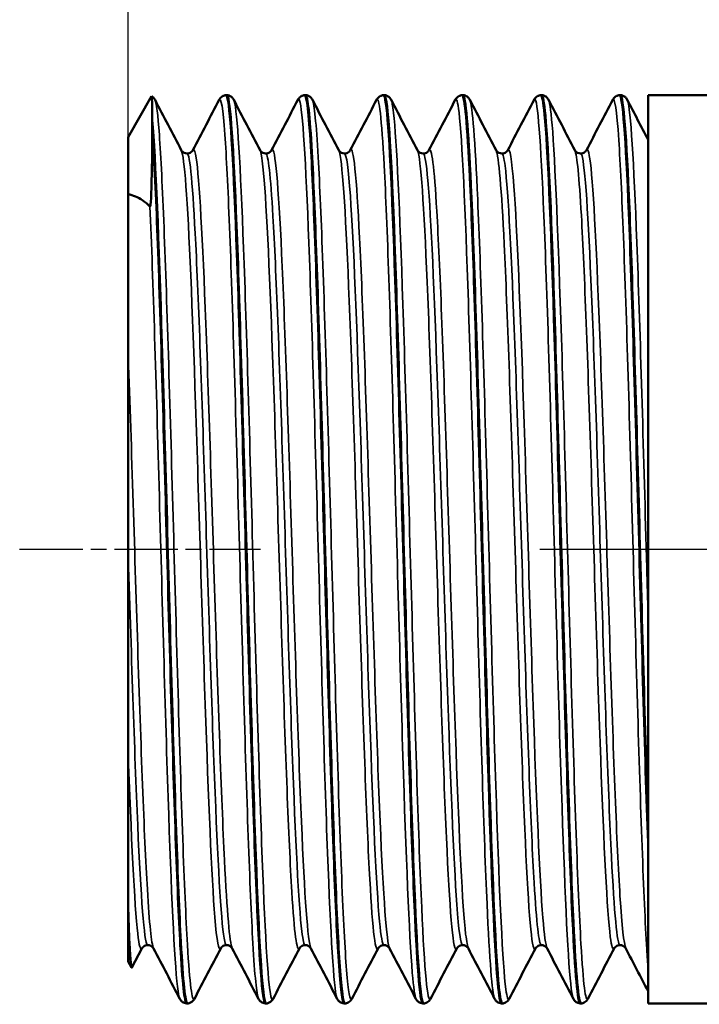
# Model space of a CAD drawing. Header units: millimetres. Extents: x -401 to 1119, y -69 to 356.
# Tile 4 of 19: x 40 to 56, y 118 to 141. Entities that reach past the tile are written whole.
import ezdxf

# ---------------------------------------------------------------- set-up
doc = ezdxf.new("R2010")
doc.units = ezdxf.units.MM
doc.linetypes.add('CHAIN', pattern=[0.7087, 0.4724, -0.0591, 0.1181, -0.0591])
for name, color, linetype, lineweight in [('Видимые тонкие (ГОСТ)', 7, 'Continuous', 35), ('Видимый контур (ГОСТ)', 7, 'Continuous', 50), ('Осевая линия (ГОСТ)', 7, 'Continuous', 25), ('Размер (ГОСТ)', 7, 'Continuous', 25)]:
    doc.layers.add(name, color=color, linetype=linetype, lineweight=lineweight)
doc.styles.add('Обычный текст (ГОСТ)', font='GOST Common Italic.ttf')
doc.dimstyles.new('Обычный (ГОСТ)', dxfattribs={"dimtxt": 3.5, "dimasz": 3.5, "dimexe": 1, "dimexo": 0, "dimgap": 0.5, "dimtad": 1, "dimrnd": 1e-08, "dimtxsty": 'Обычный текст (ГОСТ)', "dimblk": 'Filled-1', "dimcen": 0.09, "dimdle": 15, "dimclrd": 256, "dimclre": 256, "dimclrt": 256, "dimazin": 2, "dimtfac": 0.714286, "dimtdec": 3, "dimtmove": 0, "dimatfit": 3, "dimfxl": 1, "dimtolj": 1, "dimlwd": 25, "dimlwe": 25, "dimarcsym": 0})

# ---------------------------------------------------------------- blocks, each defined once
blk = doc.blocks.new('Filled-1')
at = {"color": 0}
for p, q in [((0, 0), (-1, 0.1429)), ((-1, 0.1429), (-1, -0.1429)), ((-1, 0), (0, 0)), ((-1, -0.1429), (0, 0))]:
    blk.add_line(p, q, dxfattribs=at)
at = {"color": 0, "flags": 128}
blk.add_lwpolyline([(-1, -0.1429), (0, 0), (-1, 0.1429), (-1, -0.1429)], dxfattribs=at)
at = {"color": 0}
blk.add_solid([(-1, -0.1429), (0, 0), (-1, 0.1429), (-1, -0.1429)], dxfattribs=at)
blk = doc.blocks.new('*D10')
at = {"layer": 'Defpoints', "color": 0, "linetype": 'Continuous', "transparency": 16777216}
for p in [(96.297, 167.49), (42.497, 138.485), (96.297, 138.323)]:
    blk.add_point(p, dxfattribs=at)
at = {"layer": 'Размер (ГОСТ)', "linetype": 'Continuous', "lineweight": 25, "transparency": 16777216}
for p, q in [((42.497, 138.485), (42.497, 168.49)), ((96.297, 138.323), (96.297, 168.49)), ((45.997, 167.49), (92.797, 167.49))]:
    blk.add_line(p, q, dxfattribs=at)
at = {"layer": 'Размер (ГОСТ)', "linetype": 'Continuous', "lineweight": 25, "transparency": 16777216, "xscale": 3.5, "yscale": 3.5, "zscale": 3.5, "rotation": 180}
blk.add_blockref('Filled-1', (42.497, 167.49), dxfattribs=at)
at = {"layer": 'Размер (ГОСТ)', "linetype": 'Continuous', "lineweight": 25, "transparency": 16777216, "xscale": 3.5, "yscale": 3.5, "zscale": 3.5}
blk.add_blockref('Filled-1', (96.297, 167.49), dxfattribs=at)
at = {"layer": 'Размер (ГОСТ)', "linetype": 'Continuous', "lineweight": 25, "transparency": 16777216, "insert": (64.984, 172.19), "char_height": 3.5, "attachment_point": 1, "style": 'Обычный текст (ГОСТ)'}
blk.add_mtext('\\A1;53,8', dxfattribs=at)

msp = doc.modelspace()

# ---------------------------------------------------------------- linework, layer by layer
at = {"layer": 'Видимые тонкие (ГОСТ)'}
for points, knots in [([(48.233, 139.344), (48.291, 139.449), (48.349, 138.922), (48.408, 137.828), (48.48, 136.472), (48.552, 134.259), (48.624, 131.762), (48.696, 129.266), (48.768, 126.512), (48.84, 124.211), (48.912, 121.912), (48.984, 120.088), (49.057, 119.21), (49.085, 118.867), (49.113, 118.67), (49.141, 118.618)], [20.366929, 20.366929, 20.366929, 20.366929, 20.970862, 20.970862, 20.970862, 21.71982, 21.71982, 21.71982, 22.468204, 22.468204, 22.468204, 23.216037, 23.216037, 23.216037, 23.508522, 23.508522, 23.508522, 23.508522]), ([(51.865, 139.347), (51.937, 139.484), (52.008, 138.625), (52.08, 136.988), (52.152, 135.344), (52.224, 132.934), (52.296, 130.376), (52.367, 127.82), (52.439, 125.143), (52.511, 123.03), (52.583, 120.918), (52.654, 119.391), (52.726, 118.838), (52.742, 118.717), (52.758, 118.643), (52.773, 118.614)], [32.9333, 32.9333, 32.9333, 32.9333, 33.676651, 33.676651, 33.676651, 34.422584, 34.422584, 34.422584, 35.167642, 35.167642, 35.167642, 35.91191, 35.91191, 35.91191, 36.074892, 36.074892, 36.074892, 36.074892]), ([(43.12, 139.339), (43.153, 139.276), (43.187, 139.009), (43.22, 138.54), (43.292, 137.53), (43.364, 135.595), (43.436, 133.234), (43.508, 130.874), (43.58, 128.113), (43.652, 125.661), (43.724, 123.21), (43.796, 121.094), (43.868, 119.858), (43.922, 118.945), (43.975, 118.519), (44.028, 118.615)], [7.907405, 7.907405, 7.907405, 7.907405, 8.254721, 8.254721, 8.254721, 9.002508, 9.002508, 9.002508, 9.750029, 9.750029, 9.750029, 10.497288, 10.497288, 10.497288, 11.048997, 11.048997, 11.048997, 11.048997]), ([(44.601, 139.34), (44.644, 139.421), (44.688, 139.155), (44.732, 138.546), (44.804, 137.543), (44.875, 135.618), (44.947, 133.266), (45.019, 130.916), (45.091, 128.161), (45.163, 125.711), (45.235, 123.262), (45.307, 121.141), (45.378, 119.892), (45.422, 119.136), (45.465, 118.704), (45.509, 118.618)], [7.800559, 7.800559, 7.800559, 7.800559, 8.253075, 8.253075, 8.253075, 8.99911, 8.99911, 8.99911, 9.744917, 9.744917, 9.744917, 10.4905, 10.4905, 10.4905, 10.942151, 10.942151, 10.942151, 10.942151]), ([(44.936, 139.347), (44.94, 139.34), (44.943, 139.33), (44.947, 139.318), (45.019, 139.079), (45.091, 137.841), (45.163, 135.921), (45.235, 134.002), (45.307, 131.421), (45.378, 128.841), (45.45, 126.261), (45.522, 123.708), (45.594, 121.836), (45.666, 119.964), (45.737, 118.791), (45.809, 118.619), (45.821, 118.591), (45.832, 118.589), (45.844, 118.613)], [14.19059, 14.19059, 14.19059, 14.19059, 14.229859, 14.229859, 14.229859, 14.975666, 14.975666, 14.975666, 15.721249, 15.721249, 15.721249, 16.466614, 16.466614, 16.466614, 17.211766, 17.211766, 17.211766, 17.332183, 17.332183, 17.332183, 17.332183]), ([(46.417, 139.345), (46.43, 139.371), (46.442, 139.366), (46.455, 139.331), (46.527, 139.13), (46.598, 137.932), (46.67, 136.044), (46.742, 134.157), (46.813, 131.598), (46.885, 129.022), (46.957, 126.447), (47.029, 123.881), (47.1, 121.979), (47.172, 120.078), (47.244, 118.859), (47.315, 118.635), (47.318, 118.625), (47.322, 118.617), (47.325, 118.611)], [14.083744, 14.083744, 14.083744, 14.083744, 14.215248, 14.215248, 14.215248, 14.959601, 14.959601, 14.959601, 15.703768, 15.703768, 15.703768, 16.447753, 16.447753, 16.447753, 17.191562, 17.191562, 17.191562, 17.225336, 17.225336, 17.225336, 17.225336]), ([(46.752, 139.34), (46.796, 139.252), (46.841, 138.804), (46.885, 138.02), (46.957, 136.753), (47.029, 134.623), (47.1, 132.173), (47.172, 129.723), (47.244, 126.978), (47.315, 124.639), (47.39, 122.198), (47.465, 120.227), (47.54, 119.273), (47.58, 118.76), (47.62, 118.543), (47.66, 118.619)], [20.473775, 20.473775, 20.473775, 20.473775, 20.934517, 20.934517, 20.934517, 21.678503, 21.678503, 21.678503, 22.422311, 22.422311, 22.422311, 23.198825, 23.198825, 23.198825, 23.615368, 23.615368, 23.615368, 23.615368]), ([(48.568, 139.343), (48.587, 139.309), (48.605, 139.211), (48.624, 139.047), (48.696, 138.414), (48.768, 136.802), (48.84, 134.629), (48.912, 132.457), (48.984, 129.747), (49.057, 127.197), (49.129, 124.649), (49.201, 122.287), (49.273, 120.719), (49.34, 119.242), (49.408, 118.484), (49.476, 118.611)], [26.756961, 26.756961, 26.756961, 26.756961, 26.950569, 26.950569, 26.950569, 27.698954, 27.698954, 27.698954, 28.446787, 28.446787, 28.446787, 29.19409, 29.19409, 29.19409, 29.898553, 29.898553, 29.898553, 29.898553]), ([(50.049, 139.34), (50.078, 139.397), (50.106, 139.303), (50.135, 139.054), (50.207, 138.431), (50.279, 136.838), (50.35, 134.684), (50.422, 132.53), (50.494, 129.838), (50.566, 127.295), (50.637, 124.753), (50.709, 122.386), (50.781, 120.8), (50.84, 119.498), (50.898, 118.732), (50.957, 118.613)], [26.650114, 26.650114, 26.650114, 26.650114, 26.947693, 26.947693, 26.947693, 27.692672, 27.692672, 27.692672, 28.43725, 28.43725, 28.43725, 29.181447, 29.181447, 29.181447, 29.791707, 29.791707, 29.791707, 29.791707]), ([(50.384, 139.345), (50.445, 139.223), (50.505, 138.413), (50.566, 137.044), (50.637, 135.422), (50.709, 133.031), (50.781, 130.483), (50.852, 127.935), (50.924, 125.256), (50.996, 123.129), (51.069, 120.964), (51.142, 119.394), (51.215, 118.835), (51.241, 118.636), (51.266, 118.566), (51.292, 118.617)], [33.040146, 33.040146, 33.040146, 33.040146, 33.667999, 33.667999, 33.667999, 34.412197, 34.412197, 34.412197, 35.156035, 35.156035, 35.156035, 35.913204, 35.913204, 35.913204, 36.181739, 36.181739, 36.181739, 36.181739]), ([(52.2, 139.339), (52.232, 139.28), (52.264, 139.036), (52.296, 138.608), (52.367, 137.644), (52.439, 135.754), (52.511, 133.423), (52.583, 131.095), (52.654, 128.35), (52.726, 125.891), (52.8, 123.36), (52.874, 121.158), (52.948, 119.881), (53.001, 118.953), (53.055, 118.519), (53.108, 118.615)], [39.323331, 39.323331, 39.323331, 39.323331, 39.653333, 39.653333, 39.653333, 40.398391, 40.398391, 40.398391, 41.14266, 41.14266, 41.14266, 41.90867, 41.90867, 41.90867, 42.464924, 42.464924, 42.464924, 42.464924]), ([(53.681, 139.339), (53.728, 139.424), (53.774, 139.115), (53.821, 138.419), (53.893, 137.341), (53.965, 135.352), (54.037, 132.964), (54.109, 130.587), (54.18, 127.838), (54.252, 125.42), (54.324, 123), (54.395, 120.935), (54.467, 119.753), (54.477, 119.586), (54.487, 119.436), (54.497, 119.304)], [39.216485, 39.216485, 39.216485, 39.216485, 39.699557, 39.699557, 39.699557, 40.446791, 40.446791, 40.446791, 41.190576, 41.190576, 41.190576, 41.934768, 41.934768, 41.934768, 42.039992, 42.039992, 42.039992, 42.039992]), ([(54.016, 139.347), (54.023, 139.334), (54.03, 139.313), (54.037, 139.282), (54.109, 138.962), (54.18, 137.653), (54.252, 135.688), (54.324, 133.723), (54.395, 131.12), (54.467, 128.547), (54.477, 128.183), (54.487, 127.82), (54.497, 127.46)], [45.606517, 45.606517, 45.606517, 45.606517, 45.67754, 45.67754, 45.67754, 46.421325, 46.421325, 46.421325, 47.165517, 47.165517, 47.165517, 47.270741, 47.270741, 47.270741, 47.270741]), ([(47.626, 138.184), (47.697, 138.317), (47.769, 137.585), (47.84, 136.163), (47.914, 134.673), (47.989, 132.442), (48.063, 130.082), (48.138, 127.725), (48.212, 125.266), (48.286, 123.379), (48.361, 121.494), (48.435, 120.202), (48.509, 119.856), (48.518, 119.817), (48.526, 119.79), (48.534, 119.775)], [20.360214, 20.360214, 20.360214, 20.360214, 21.098031, 21.098031, 21.098031, 21.871196, 21.871196, 21.871196, 22.643689, 22.643689, 22.643689, 23.415537, 23.415537, 23.415537, 23.501807, 23.501807, 23.501807, 23.501807]), ([(43.727, 138.176), (43.762, 138.107), (43.798, 137.833), (43.834, 137.357), (43.908, 136.369), (43.982, 134.521), (44.056, 132.315), (44.13, 130.111), (44.204, 127.575), (44.279, 125.396), (44.353, 123.218), (44.427, 121.421), (44.501, 120.495), (44.545, 119.937), (44.59, 119.699), (44.635, 119.781)], [7.91412, 7.91412, 7.91412, 7.91412, 8.28503, 8.28503, 8.28503, 9.054566, 9.054566, 9.054566, 9.823836, 9.823836, 9.823836, 10.592845, 10.592845, 10.592845, 11.055712, 11.055712, 11.055712, 11.055712]), ([(43.86, 138.108), (43.927, 138.102), (43.993, 137.355), (44.06, 136.015), (44.134, 134.519), (44.209, 132.302), (44.283, 129.969), (44.357, 127.636), (44.432, 125.215), (44.506, 123.365), (44.58, 121.515), (44.654, 120.258), (44.729, 119.935), (44.742, 119.878), (44.755, 119.85), (44.768, 119.852)], [7.853982, 7.853982, 7.853982, 7.853982, 8.544969, 8.544969, 8.544969, 9.316159, 9.316159, 9.316159, 10.087088, 10.087088, 10.087088, 10.857761, 10.857761, 10.857761, 10.995574, 10.995574, 10.995574, 10.995574]), ([(43.994, 138.179), (44.015, 138.22), (44.035, 138.192), (44.056, 138.091), (44.13, 137.727), (44.204, 136.425), (44.279, 134.538), (44.353, 132.652), (44.427, 130.204), (44.501, 127.857), (44.575, 125.512), (44.649, 123.295), (44.723, 121.809), (44.783, 120.611), (44.842, 119.898), (44.902, 119.777)], [7.793844, 7.793844, 7.793844, 7.793844, 8.008407, 8.008407, 8.008407, 8.777677, 8.777677, 8.777677, 9.546686, 9.546686, 9.546686, 10.315441, 10.315441, 10.315441, 10.935436, 10.935436, 10.935436, 10.935436]), ([(45.543, 138.178), (45.565, 138.136), (45.588, 138.01), (45.611, 137.797), (45.685, 137.106), (45.759, 135.514), (45.833, 133.45), (45.907, 131.387), (45.981, 128.877), (46.055, 126.598), (46.129, 124.32), (46.203, 122.299), (46.276, 121.081), (46.335, 120.125), (46.393, 119.673), (46.451, 119.778)], [14.197305, 14.197305, 14.197305, 14.197305, 14.43419, 14.43419, 14.43419, 15.201759, 15.201759, 15.201759, 15.969109, 15.969109, 15.969109, 16.736244, 16.736244, 16.736244, 17.338898, 17.338898, 17.338898, 17.338898]), ([(45.676, 138.104), (45.731, 138.098), (45.786, 137.601), (45.841, 136.664), (45.915, 135.4), (45.99, 133.35), (46.064, 131.071), (46.138, 128.793), (46.212, 126.312), (46.286, 124.302), (46.36, 122.292), (46.434, 120.776), (46.508, 120.166), (46.534, 119.956), (46.559, 119.853), (46.584, 119.856)], [14.137167, 14.137167, 14.137167, 14.137167, 14.707496, 14.707496, 14.707496, 15.476758, 15.476758, 15.476758, 16.245805, 16.245805, 16.245805, 17.014643, 17.014643, 17.014643, 17.27876, 17.27876, 17.27876, 17.27876]), ([(45.81, 138.183), (45.818, 138.198), (45.825, 138.203), (45.833, 138.199), (45.907, 138.156), (45.981, 137.166), (46.055, 135.497), (46.129, 133.829), (46.203, 131.501), (46.276, 129.144), (46.35, 126.787), (46.424, 124.426), (46.498, 122.699), (46.572, 120.985), (46.645, 119.915), (46.718, 119.774)], [14.077029, 14.077029, 14.077029, 14.077029, 14.1556, 14.1556, 14.1556, 14.92295, 14.92295, 14.92295, 15.690085, 15.690085, 15.690085, 16.457013, 16.457013, 16.457013, 17.218622, 17.218622, 17.218622, 17.218622]), ([(47.359, 138.182), (47.37, 138.162), (47.381, 138.121), (47.392, 138.059), (47.467, 137.644), (47.541, 136.28), (47.616, 134.343), (47.69, 132.408), (47.765, 129.924), (47.84, 127.573), (47.914, 125.224), (47.989, 123.036), (48.063, 121.608), (48.131, 120.306), (48.199, 119.65), (48.267, 119.775)], [20.48049, 20.48049, 20.48049, 20.48049, 20.595751, 20.595751, 20.595751, 21.370331, 21.370331, 21.370331, 22.14419, 22.14419, 22.14419, 22.917355, 22.917355, 22.917355, 23.622083, 23.622083, 23.622083, 23.622083]), ([(47.493, 138.101), (47.538, 138.098), (47.583, 137.77), (47.628, 137.128), (47.702, 136.063), (47.777, 134.149), (47.852, 131.913), (47.927, 129.68), (48.001, 127.152), (48.076, 125.025), (48.151, 122.901), (48.225, 121.203), (48.3, 120.398), (48.333, 120.036), (48.367, 119.856), (48.401, 119.857)], [20.420352, 20.420352, 20.420352, 20.420352, 20.888173, 20.888173, 20.888173, 21.663932, 21.663932, 21.663932, 22.438993, 22.438993, 22.438993, 23.213382, 23.213382, 23.213382, 23.561945, 23.561945, 23.561945, 23.561945]), ([(49.175, 138.184), (49.176, 138.182), (49.177, 138.18), (49.178, 138.178), (49.252, 138.012), (49.326, 136.898), (49.4, 135.137), (49.474, 133.377), (49.548, 130.993), (49.622, 128.631), (49.696, 126.27), (49.77, 123.959), (49.844, 122.324), (49.918, 120.69), (49.992, 119.749), (50.066, 119.757), (50.072, 119.758), (50.077, 119.764), (50.083, 119.774)], [26.763676, 26.763676, 26.763676, 26.763676, 26.773608, 26.773608, 26.773608, 27.543115, 27.543115, 27.543115, 28.312096, 28.312096, 28.312096, 29.080575, 29.080575, 29.080575, 29.848576, 29.848576, 29.848576, 29.905268, 29.905268, 29.905268, 29.905268]), ([(49.309, 138.101), (49.345, 138.101), (49.38, 137.895), (49.416, 137.482), (49.491, 136.629), (49.565, 134.898), (49.639, 132.763), (49.713, 130.629), (49.788, 128.116), (49.862, 125.908), (49.936, 123.702), (50.01, 121.825), (50.084, 120.79), (50.128, 120.173), (50.173, 119.859), (50.217, 119.857)], [26.703538, 26.703538, 26.703538, 26.703538, 27.076102, 27.076102, 27.076102, 27.846971, 27.846971, 27.846971, 28.617336, 28.617336, 28.617336, 29.387222, 29.387222, 29.387222, 29.84513, 29.84513, 29.84513, 29.84513]), ([(49.442, 138.181), (49.502, 138.289), (49.562, 137.801), (49.622, 136.78), (49.696, 135.521), (49.77, 133.465), (49.844, 131.17), (49.918, 128.877), (49.992, 126.371), (50.066, 124.332), (50.14, 122.294), (50.214, 120.745), (50.288, 120.104), (50.309, 119.925), (50.33, 119.817), (50.35, 119.779)], [26.6434, 26.6434, 26.6434, 26.6434, 27.265937, 27.265937, 27.265937, 28.034417, 28.034417, 28.034417, 28.802417, 28.802417, 28.802417, 29.569962, 29.569962, 29.569962, 29.784992, 29.784992, 29.784992, 29.784992]), ([(50.991, 138.181), (51.053, 138.056), (51.115, 137.289), (51.177, 136.008), (51.252, 134.47), (51.326, 132.207), (51.4, 129.841), (51.475, 127.479), (51.549, 125.041), (51.624, 123.193), (51.698, 121.349), (51.772, 120.114), (51.846, 119.826), (51.864, 119.758), (51.881, 119.743), (51.899, 119.778)], [33.046861, 33.046861, 33.046861, 33.046861, 33.690776, 33.690776, 33.690776, 34.463888, 34.463888, 34.463888, 35.235688, 35.235688, 35.235688, 36.006271, 36.006271, 36.006271, 36.188453, 36.188453, 36.188453, 36.188453]), ([(51.125, 138.102), (51.149, 138.105), (51.173, 138.012), (51.198, 137.82), (51.272, 137.232), (51.347, 135.721), (51.422, 133.703), (51.496, 131.688), (51.571, 129.192), (51.645, 126.899), (51.72, 124.61), (51.794, 122.551), (51.868, 121.286), (51.923, 120.354), (51.978, 119.86), (52.033, 119.854)], [32.986723, 32.986723, 32.986723, 32.986723, 33.238771, 33.238771, 33.238771, 34.013693, 34.013693, 34.013693, 34.787304, 34.787304, 34.787304, 35.559704, 35.559704, 35.559704, 36.128316, 36.128316, 36.128316, 36.128316]), ([(51.259, 138.177), (51.306, 138.264), (51.353, 137.988), (51.4, 137.357), (51.475, 136.366), (51.549, 134.51), (51.624, 132.296), (51.698, 130.086), (51.772, 127.545), (51.846, 125.366), (51.92, 123.19), (51.995, 121.399), (52.069, 120.481), (52.101, 120.077), (52.134, 119.843), (52.167, 119.782)], [32.926585, 32.926585, 32.926585, 32.926585, 33.417729, 33.417729, 33.417729, 34.189529, 34.189529, 34.189529, 34.960113, 34.960113, 34.960113, 35.729577, 35.729577, 35.729577, 36.068178, 36.068178, 36.068178, 36.068178]), ([(52.807, 138.177), (52.857, 138.076), (52.908, 137.562), (52.958, 136.678), (53.032, 135.372), (53.107, 133.274), (53.181, 130.958), (53.255, 128.648), (53.329, 126.147), (53.404, 124.134), (53.477, 122.127), (53.551, 120.629), (53.625, 120.044), (53.655, 119.808), (53.685, 119.723), (53.715, 119.782)], [39.330046, 39.330046, 39.330046, 39.330046, 39.852765, 39.852765, 39.852765, 40.624461, 40.624461, 40.624461, 41.393836, 41.393836, 41.393836, 42.161271, 42.161271, 42.161271, 42.471639, 42.471639, 42.471639, 42.471639]), ([(52.941, 138.106), (52.955, 138.107), (52.969, 138.077), (52.983, 138.013), (53.057, 137.672), (53.132, 136.391), (53.206, 134.52), (53.281, 132.655), (53.355, 130.226), (53.429, 127.896), (53.503, 125.572), (53.577, 123.373), (53.652, 121.896), (53.717, 120.585), (53.783, 119.857), (53.849, 119.85)], [39.269908, 39.269908, 39.269908, 39.269908, 39.415129, 39.415129, 39.415129, 40.18848, 40.18848, 40.18848, 40.959543, 40.959543, 40.959543, 41.728697, 41.728697, 41.728697, 42.411501, 42.411501, 42.411501, 42.411501]), ([(53.075, 138.176), (53.11, 138.244), (53.146, 138.109), (53.181, 137.766), (53.255, 137.048), (53.329, 135.427), (53.404, 133.343), (53.477, 131.265), (53.551, 128.751), (53.625, 126.48), (53.7, 124.189), (53.775, 122.173), (53.849, 120.986), (53.894, 120.278), (53.938, 119.869), (53.983, 119.781)], [39.20977, 39.20977, 39.20977, 39.20977, 39.578302, 39.578302, 39.578302, 40.347678, 40.347678, 40.347678, 41.115112, 41.115112, 41.115112, 41.889275, 41.889275, 41.889275, 42.351363, 42.351363, 42.351363, 42.351363]), ([(43.004, 136.886), (43.076, 135.208), (43.148, 132.769), (43.22, 130.197), (43.292, 127.627), (43.364, 124.951), (43.436, 122.86), (43.508, 120.77), (43.58, 119.285), (43.652, 118.788), (43.666, 118.696), (43.679, 118.638), (43.693, 118.613)], [2.275912, 2.275912, 2.275912, 2.275912, 3.023972, 3.023972, 3.023972, 3.771759, 3.771759, 3.771759, 4.519279, 4.519279, 4.519279, 4.658966, 4.658966, 4.658966, 4.658966]), ([(42.497, 133.608), (42.572, 131.557), (42.646, 129.038), (42.72, 126.739), (42.795, 124.44), (42.869, 122.386), (42.943, 121.139), (42.991, 120.339), (43.038, 119.876), (43.086, 119.781)], [2.615728, 2.615728, 2.615728, 2.615728, 3.386987, 3.386987, 3.386987, 4.157944, 4.157944, 4.157944, 4.652251, 4.652251, 4.652251, 4.652251]), ([(42.497, 129.004), (42.572, 126.651), (42.646, 124.309), (42.721, 122.621), (42.795, 120.933), (42.87, 119.917), (42.944, 119.852), (42.947, 119.85), (42.95, 119.849), (42.952, 119.849)], [3.138807, 3.138807, 3.138807, 3.138807, 3.911997, 3.911997, 3.911997, 4.684883, 4.684883, 4.684883, 4.712389, 4.712389, 4.712389, 4.712389]), ([(42.497, 124.394), (42.572, 122.337), (42.646, 120.768), (42.72, 120.114), (42.753, 119.827), (42.786, 119.718), (42.818, 119.782)], [3.661887, 3.661887, 3.661887, 3.661887, 4.433146, 4.433146, 4.433146, 4.772527, 4.772527, 4.772527, 4.772527])]:
    msp.add_open_spline(points, degree=3, knots=knots, dxfattribs=at)
at = {"layer": 'Видимый контур (ГОСТ)'}
for p, q in [((44.777, 139.454), (44.76, 139.454)), ((46.593, 139.454), (46.576, 139.454)), ((48.409, 139.454), (48.392, 139.454)), ((50.225, 139.454), (50.208, 139.454)), ((52.041, 139.454), (52.024, 139.454)), ((53.857, 139.454), (53.84, 139.454)), ((54.497, 118.504), (54.497, 139.454)), ((54.497, 139.454), (55.997, 139.454)), ((42.497, 138.485), (43.042, 139.429)), ((43.057, 138.663), (43.057, 138.88)), ((42.497, 138.485), (42.497, 137.168)), ((42.497, 133.608), (42.497, 137.168)), ((42.497, 129.004), (42.497, 133.608)), ((42.497, 124.394), (42.497, 129.004)), ((42.497, 120.817), (42.497, 124.394)), ((54.497, 122.692), (54.497, 122.211)), ((42.497, 120.817), (42.497, 119.473)), ((42.818, 119.774), (42.588, 119.332)), ((42.497, 119.473), (42.579, 119.331)), ((43.869, 118.504), (43.852, 118.504)), ((45.685, 118.504), (45.668, 118.504)), ((47.501, 118.504), (47.484, 118.504)), ((49.317, 118.504), (49.3, 118.504)), ((51.133, 118.504), (51.116, 118.504)), ((52.949, 118.504), (52.932, 118.504)), ((54.497, 118.504), (55.997, 118.504))]:
    msp.add_line(p, q, dxfattribs=at)
for points in [[(43.042, 139.429), (43.051, 139.443), (43.056, 139.258), (43.057, 138.88)], [(43.12, 139.347), (43.322, 138.96), (43.524, 138.572), (43.727, 138.184)], [(43.994, 138.184), (44.196, 138.572), (44.399, 138.96), (44.601, 139.347)], [(44.936, 139.347), (45.138, 138.96), (45.34, 138.572), (45.543, 138.184)], [(45.81, 138.184), (46.013, 138.572), (46.215, 138.96), (46.417, 139.347)], [(46.752, 139.347), (46.954, 138.96), (47.156, 138.572), (47.359, 138.184)], [(47.626, 138.184), (47.829, 138.572), (48.031, 138.96), (48.233, 139.347)], [(48.568, 139.347), (48.77, 138.96), (48.973, 138.572), (49.175, 138.184)], [(49.442, 138.184), (49.645, 138.572), (49.847, 138.96), (50.049, 139.347)], [(50.384, 139.347), (50.586, 138.96), (50.789, 138.572), (50.991, 138.184)], [(51.259, 138.184), (51.461, 138.572), (51.663, 138.96), (51.865, 139.347)], [(52.2, 139.347), (52.403, 138.96), (52.605, 138.572), (52.807, 138.184)], [(53.075, 138.184), (53.277, 138.572), (53.479, 138.96), (53.681, 139.347)], [(54.016, 139.347), (54.177, 139.04), (54.337, 138.732), (54.497, 138.425)], [(43.693, 118.61), (43.491, 118.998), (43.288, 119.386), (43.086, 119.774)], [(44.635, 119.774), (44.432, 119.386), (44.23, 118.998), (44.028, 118.61)], [(45.509, 118.61), (45.307, 118.998), (45.104, 119.386), (44.902, 119.774)], [(46.451, 119.774), (46.248, 119.386), (46.046, 118.998), (45.844, 118.61)], [(47.325, 118.61), (47.123, 118.998), (46.921, 119.386), (46.718, 119.774)], [(48.267, 119.774), (48.065, 119.386), (47.862, 118.998), (47.66, 118.61)], [(49.141, 118.61), (48.939, 118.998), (48.737, 119.386), (48.534, 119.774)], [(50.083, 119.774), (49.881, 119.386), (49.678, 118.998), (49.476, 118.61)], [(50.957, 118.61), (50.755, 118.998), (50.553, 119.386), (50.35, 119.774)], [(51.899, 119.774), (51.697, 119.386), (51.494, 118.998), (51.292, 118.61)], [(52.773, 118.61), (52.571, 118.998), (52.369, 119.386), (52.167, 119.774)], [(53.715, 119.774), (53.513, 119.386), (53.311, 118.998), (53.108, 118.61)], [(54.497, 118.787), (54.326, 119.116), (54.154, 119.445), (53.983, 119.774)]]:
    msp.add_open_spline(points, degree=3, dxfattribs=at)
for points, knots in [([(44.601, 139.347), (44.609, 139.363), (44.619, 139.381), (44.652, 139.413), (44.667, 139.425), (44.707, 139.445), (44.733, 139.453), (44.76, 139.454)], [0, 0, 0, 0, 0.02821996, 0.02821996, 0.04289484, 0.04289484, 0.05809419, 0.05809419, 0.05809419, 0.05809419]), ([(44.76, 139.453), (44.767, 139.454), (44.774, 139.445), (44.781, 139.427), (44.852, 139.241), (44.924, 138.049), (44.996, 136.156), (45.067, 134.264), (45.139, 131.69), (45.211, 129.091), (45.282, 126.494), (45.354, 123.899), (45.426, 121.969), (45.497, 120.039), (45.569, 118.794), (45.641, 118.55), (45.65, 118.519), (45.659, 118.505), (45.668, 118.505)], [7.852753, 7.852753, 7.852753, 7.852753, 7.925562, 7.925562, 7.925562, 8.669909, 8.669909, 8.669909, 9.41403, 9.41403, 9.41403, 10.157929, 10.157929, 10.157929, 10.901612, 10.901612, 10.901612, 10.995574, 10.995574, 10.995574, 10.995574]), ([(44.777, 139.454), (44.814, 139.452), (44.848, 139.438), (44.892, 139.408), (44.906, 139.392), (44.925, 139.368), (44.931, 139.357), (44.936, 139.347)], [0, 0, 0, 0, 0.02092628, 0.02092628, 0.04042093, 0.04042093, 0.05806504, 0.05806504, 0.05806504, 0.05806504]), ([(45.685, 118.505), (45.677, 118.504), (45.669, 118.516), (45.66, 118.542), (45.588, 118.764), (45.517, 119.994), (45.445, 121.915), (45.373, 123.833), (45.301, 126.423), (45.23, 129.021), (45.158, 131.616), (45.086, 134.195), (45.015, 136.099), (44.943, 138), (44.872, 139.21), (44.8, 139.42), (44.792, 139.442), (44.785, 139.453), (44.777, 139.453)], [-17.279988, -17.279988, -17.279988, -17.279988, -17.193221, -17.193221, -17.193221, -16.448105, -16.448105, -16.448105, -15.703932, -15.703932, -15.703932, -14.960618, -14.960618, -14.960618, -14.218079, -14.218079, -14.218079, -14.137167, -14.137167, -14.137167, -14.137167]), ([(46.417, 139.347), (46.425, 139.363), (46.435, 139.381), (46.468, 139.413), (46.483, 139.425), (46.523, 139.445), (46.549, 139.453), (46.576, 139.454)], [0, 0, 0, 0, 0.02821996, 0.02821996, 0.04289484, 0.04289484, 0.05809419, 0.05809419, 0.05809419, 0.05809419]), ([(46.576, 139.447), (46.622, 139.445), (46.668, 139.046), (46.715, 138.271), (46.786, 137.074), (46.858, 134.993), (46.929, 132.556), (47.001, 130.12), (47.072, 127.353), (47.144, 124.959), (47.215, 122.566), (47.287, 120.57), (47.358, 119.479), (47.4, 118.839), (47.442, 118.515), (47.484, 118.513)], [14.135938, 14.135938, 14.135938, 14.135938, 14.616971, 14.616971, 14.616971, 15.359468, 15.359468, 15.359468, 16.101785, 16.101785, 16.101785, 16.843928, 16.843928, 16.843928, 17.27876, 17.27876, 17.27876, 17.27876]), ([(46.593, 139.454), (46.63, 139.452), (46.664, 139.438), (46.708, 139.408), (46.722, 139.392), (46.741, 139.368), (46.747, 139.357), (46.752, 139.347)], [0, 0, 0, 0, 0.02092628, 0.02092628, 0.04042093, 0.04042093, 0.05806504, 0.05806504, 0.05806504, 0.05806504]), ([(47.501, 118.512), (47.462, 118.511), (47.423, 118.794), (47.384, 119.356), (47.312, 120.381), (47.24, 122.326), (47.169, 124.694), (47.097, 127.061), (47.026, 129.828), (46.954, 132.289), (46.883, 134.748), (46.811, 136.879), (46.739, 138.137), (46.691, 138.996), (46.642, 139.443), (46.593, 139.448)], [-23.563174, -23.563174, -23.563174, -23.563174, -23.155827, -23.155827, -23.155827, -22.412549, -22.412549, -22.412549, -21.669667, -21.669667, -21.669667, -20.92716, -20.92716, -20.92716, -20.420352, -20.420352, -20.420352, -20.420352]), ([(48.233, 139.347), (48.241, 139.363), (48.251, 139.381), (48.285, 139.413), (48.3, 139.425), (48.34, 139.445), (48.365, 139.453), (48.392, 139.454)], [0, 0, 0, 0, 0.02821996, 0.02821996, 0.04289484, 0.04289484, 0.05809419, 0.05809419, 0.05809419, 0.05809419]), ([(48.392, 139.449), (48.41, 139.452), (48.429, 139.391), (48.447, 139.265), (48.519, 138.771), (48.591, 137.28), (48.663, 135.177), (48.735, 133.076), (48.807, 130.383), (48.879, 127.793), (48.951, 125.205), (49.023, 122.744), (49.095, 121.044), (49.163, 119.422), (49.232, 118.507), (49.3, 118.504)], [20.419123, 20.419123, 20.419123, 20.419123, 20.610731, 20.610731, 20.610731, 21.357941, 21.357941, 21.357941, 22.104584, 22.104584, 22.104584, 22.850681, 22.850681, 22.850681, 23.561945, 23.561945, 23.561945, 23.561945]), ([(48.409, 139.454), (48.446, 139.452), (48.48, 139.438), (48.525, 139.408), (48.538, 139.392), (48.557, 139.368), (48.563, 139.357), (48.568, 139.347)], [0, 0, 0, 0, 0.02092628, 0.02092628, 0.04042093, 0.04042093, 0.05806504, 0.05806504, 0.05806504, 0.05806504]), ([(49.317, 118.504), (49.247, 118.503), (49.177, 119.46), (49.107, 121.147), (49.035, 122.88), (48.963, 125.365), (48.891, 127.961), (48.819, 130.556), (48.747, 133.236), (48.675, 135.313), (48.604, 137.388), (48.532, 138.839), (48.46, 139.293), (48.443, 139.4), (48.426, 139.452), (48.409, 139.45)], [-29.846359, -29.846359, -29.846359, -29.846359, -29.118843, -29.118843, -29.118843, -28.371634, -28.371634, -28.371634, -27.624991, -27.624991, -27.624991, -26.878893, -26.878893, -26.878893, -26.703538, -26.703538, -26.703538, -26.703538]), ([(50.049, 139.347), (50.057, 139.363), (50.067, 139.381), (50.101, 139.413), (50.116, 139.425), (50.156, 139.445), (50.181, 139.453), (50.208, 139.454)], [0, 0, 0, 0, 0.02821996, 0.02821996, 0.04289484, 0.04289484, 0.05809419, 0.05809419, 0.05809419, 0.05809419]), ([(50.208, 139.451), (50.267, 139.447), (50.326, 138.779), (50.386, 137.544), (50.457, 136.05), (50.529, 133.742), (50.6, 131.208), (50.672, 128.675), (50.743, 125.94), (50.815, 123.701), (50.886, 121.462), (50.958, 119.741), (51.029, 118.973), (51.058, 118.663), (51.087, 118.51), (51.116, 118.512)], [26.702309, 26.702309, 26.702309, 26.702309, 27.317026, 27.317026, 27.317026, 28.059908, 28.059908, 28.059908, 28.802415, 28.802415, 28.802415, 29.544567, 29.544567, 29.544567, 29.84513, 29.84513, 29.84513, 29.84513]), ([(51.134, 118.511), (51.107, 118.508), (51.081, 118.634), (51.054, 118.892), (50.983, 119.591), (50.911, 121.255), (50.84, 123.458), (50.768, 125.662), (50.697, 128.383), (50.625, 130.931), (50.554, 133.477), (50.482, 135.824), (50.41, 137.374), (50.349, 138.713), (50.287, 139.446), (50.225, 139.452)], [-36.129544, -36.129544, -36.129544, -36.129544, -35.855285, -35.855285, -35.855285, -35.112604, -35.112604, -35.112604, -34.370107, -34.370107, -34.370107, -33.627789, -33.627789, -33.627789, -32.986723, -32.986723, -32.986723, -32.986723]), ([(50.226, 139.454), (50.262, 139.452), (50.296, 139.438), (50.341, 139.408), (50.354, 139.392), (50.373, 139.368), (50.379, 139.357), (50.384, 139.347)], [0, 0, 0, 0, 0.02092628, 0.02092628, 0.04042093, 0.04042093, 0.05806504, 0.05806504, 0.05806504, 0.05806504]), ([(51.865, 139.347), (51.873, 139.363), (51.883, 139.381), (51.917, 139.413), (51.932, 139.425), (51.972, 139.445), (51.997, 139.453), (52.024, 139.454)], [0, 0, 0, 0, 0.02821996, 0.02821996, 0.04289484, 0.04289484, 0.05809419, 0.05809419, 0.05809419, 0.05809419]), ([(52.024, 139.446), (52.052, 139.449), (52.081, 139.302), (52.109, 139.002), (52.181, 138.247), (52.253, 136.531), (52.325, 134.291), (52.396, 132.054), (52.468, 129.318), (52.539, 126.781), (52.611, 124.246), (52.683, 121.934), (52.754, 120.434), (52.813, 119.188), (52.873, 118.514), (52.932, 118.507)], [32.985494, 32.985494, 32.985494, 32.985494, 33.28147, 33.28147, 33.28147, 34.025643, 34.025643, 34.025643, 34.768957, 34.768957, 34.768957, 35.511496, 35.511496, 35.511496, 36.128316, 36.128316, 36.128316, 36.128316]), ([(52.95, 118.507), (52.891, 118.511), (52.832, 119.165), (52.774, 120.378), (52.702, 121.862), (52.63, 124.167), (52.559, 126.704), (52.487, 129.24), (52.415, 131.982), (52.344, 134.231), (52.272, 136.478), (52.2, 138.209), (52.128, 138.981), (52.099, 139.294), (52.07, 139.448), (52.041, 139.446)], [-42.41273, -42.41273, -42.41273, -42.41273, -41.804013, -41.804013, -41.804013, -41.059666, -41.059666, -41.059666, -40.315545, -40.315545, -40.315545, -39.571646, -39.571646, -39.571646, -39.269908, -39.269908, -39.269908, -39.269908]), ([(52.042, 139.454), (52.078, 139.452), (52.112, 139.438), (52.157, 139.408), (52.17, 139.392), (52.189, 139.368), (52.195, 139.357), (52.2, 139.347)], [0, 0, 0, 0, 0.02092628, 0.02092628, 0.04042093, 0.04042093, 0.05806504, 0.05806504, 0.05806504, 0.05806504]), ([(53.681, 139.347), (53.689, 139.363), (53.7, 139.381), (53.733, 139.413), (53.748, 139.425), (53.788, 139.445), (53.813, 139.453), (53.84, 139.454)], [0, 0, 0, 0, 0.02821996, 0.02821996, 0.04289484, 0.04289484, 0.05809419, 0.05809419, 0.05809419, 0.05809419]), ([(53.84, 139.454), (53.911, 139.456), (53.982, 138.467), (54.053, 136.734), (54.127, 134.932), (54.201, 132.341), (54.275, 129.665), (54.349, 126.989), (54.423, 124.258), (54.497, 122.211)], [39.268679, 39.268679, 39.268679, 39.268679, 40.007082, 40.007082, 40.007082, 40.775115, 40.775115, 40.775115, 41.543148, 41.543148, 41.543148, 41.543148]), ([(54.497, 122.692), (54.426, 124.777), (54.354, 127.46), (54.282, 130.052), (54.21, 132.644), (54.138, 135.118), (54.066, 136.84), (53.997, 138.506), (53.927, 139.451), (53.857, 139.454)], [-47.767586, -47.767586, -47.767586, -47.767586, -47.021234, -47.021234, -47.021234, -46.275151, -46.275151, -46.275151, -45.553093, -45.553093, -45.553093, -45.553093]), ([(53.858, 139.454), (53.894, 139.452), (53.928, 139.438), (53.973, 139.408), (53.986, 139.392), (54.005, 139.368), (54.011, 139.357), (54.016, 139.347)], [0, 0, 0, 0, 0.02092628, 0.02092628, 0.04042093, 0.04042093, 0.05806504, 0.05806504, 0.05806504, 0.05806504]), ([(43.044, 139.43), (43.073, 139.413), (43.09, 139.393), (43.109, 139.366), (43.115, 139.357), (43.12, 139.347)], [0, 0, 0, 0, 0.02354818, 0.02354818, 0.04031128, 0.04031128, 0.04031128, 0.04031128]), ([(43.869, 118.51), (43.818, 118.514), (43.767, 118.999), (43.716, 119.929), (43.644, 121.24), (43.573, 123.418), (43.501, 125.906), (43.427, 128.47), (43.353, 131.335), (43.279, 133.726), (43.205, 136.116), (43.131, 138.005), (43.057, 138.88)], [-10.996803, -10.996803, -10.996803, -10.996803, -10.467767, -10.467767, -10.467767, -9.722493, -9.722493, -9.722493, -8.95446, -8.95446, -8.95446, -8.186427, -8.186427, -8.186427, -8.186427]), ([(43.057, 138.663), (43.056, 138.218), (43.049, 137.685), (43.034, 137.171), (43.027, 137.023), (43.018, 136.933), (43.016, 136.916), (43.012, 136.9), (43.012, 136.897), (43.01, 136.892), (43.01, 136.891), (43.009, 136.889), (43.009, 136.889), (43.008, 136.888), (43.008, 136.887), (43.007, 136.886), (43.007, 136.886), (43.006, 136.886), (43.006, 136.885), (43.005, 136.885), (43.004, 136.886), (43.004, 136.886)], [-0.08397672, -0.08397672, -0.08397672, -0.08397672, -0.03405436, -0.03405436, -0.00766411, -0.00766411, -0.00315843, -0.00315843, -0.00200524, -0.00200524, -0.00156142, -0.00156142, -0.00132199, -0.00132199, -0.00113463, -0.00113463, -0.00093049, -0.00093049, -0.00062357, -0.00062357, 0, 0, 0, 0]), ([(43.057, 138.663), (43.129, 137.669), (43.201, 135.742), (43.273, 133.377), (43.344, 131.012), (43.416, 128.234), (43.488, 125.755), (43.56, 123.277), (43.632, 121.124), (43.704, 119.848), (43.753, 118.972), (43.802, 118.515), (43.852, 118.51)], [1.961989, 1.961989, 1.961989, 1.961989, 2.708341, 2.708341, 2.708341, 3.454423, 3.454423, 3.454423, 4.200242, 4.200242, 4.200242, 4.712389, 4.712389, 4.712389, 4.712389]), ([(43.727, 138.184), (43.729, 138.179), (43.734, 138.168), (43.76, 138.143), (43.774, 138.133), (43.811, 138.115), (43.835, 138.109), (43.86, 138.109)], [0, 0, 0, 0, 0.02814859, 0.02814859, 0.04292763, 0.04292763, 0.05825521, 0.05825521, 0.05825521, 0.05825521]), ([(43.86, 138.109), (43.896, 138.109), (43.93, 138.122), (43.968, 138.149), (43.978, 138.16), (43.99, 138.176), (43.993, 138.181), (43.994, 138.184)], [0, 0, 0, 0, 0.0219868, 0.0219868, 0.04094141, 0.04094141, 0.05823006, 0.05823006, 0.05823006, 0.05823006]), ([(45.543, 138.184), (45.545, 138.179), (45.55, 138.168), (45.577, 138.143), (45.59, 138.133), (45.627, 138.115), (45.652, 138.109), (45.676, 138.109)], [0, 0, 0, 0, 0.02814859, 0.02814859, 0.04292763, 0.04292763, 0.05825521, 0.05825521, 0.05825521, 0.05825521]), ([(45.676, 138.109), (45.712, 138.109), (45.746, 138.122), (45.784, 138.149), (45.794, 138.16), (45.806, 138.176), (45.809, 138.181), (45.81, 138.184)], [0, 0, 0, 0, 0.0219868, 0.0219868, 0.04094141, 0.04094141, 0.05823006, 0.05823006, 0.05823006, 0.05823006]), ([(47.359, 138.184), (47.361, 138.179), (47.366, 138.168), (47.393, 138.143), (47.406, 138.133), (47.443, 138.115), (47.468, 138.109), (47.493, 138.109)], [0, 0, 0, 0, 0.02814859, 0.02814859, 0.04292763, 0.04292763, 0.05825521, 0.05825521, 0.05825521, 0.05825521]), ([(47.493, 138.109), (47.528, 138.109), (47.562, 138.122), (47.601, 138.149), (47.61, 138.16), (47.622, 138.176), (47.625, 138.181), (47.626, 138.184)], [0, 0, 0, 0, 0.0219868, 0.0219868, 0.04094141, 0.04094141, 0.05823006, 0.05823006, 0.05823006, 0.05823006]), ([(49.175, 138.184), (49.177, 138.179), (49.182, 138.168), (49.209, 138.143), (49.222, 138.133), (49.259, 138.115), (49.284, 138.109), (49.309, 138.109)], [0, 0, 0, 0, 0.02814859, 0.02814859, 0.04292763, 0.04292763, 0.05825521, 0.05825521, 0.05825521, 0.05825521]), ([(49.309, 138.109), (49.344, 138.109), (49.378, 138.122), (49.417, 138.149), (49.426, 138.16), (49.438, 138.176), (49.441, 138.181), (49.442, 138.184)], [0, 0, 0, 0, 0.0219868, 0.0219868, 0.04094141, 0.04094141, 0.05823006, 0.05823006, 0.05823006, 0.05823006]), ([(50.991, 138.184), (50.993, 138.179), (50.998, 138.168), (51.025, 138.143), (51.038, 138.133), (51.075, 138.115), (51.1, 138.109), (51.125, 138.109)], [0, 0, 0, 0, 0.02814859, 0.02814859, 0.04292763, 0.04292763, 0.05825521, 0.05825521, 0.05825521, 0.05825521]), ([(51.125, 138.109), (51.16, 138.109), (51.194, 138.122), (51.233, 138.149), (51.243, 138.16), (51.254, 138.176), (51.257, 138.181), (51.259, 138.184)], [0, 0, 0, 0, 0.0219868, 0.0219868, 0.04094141, 0.04094141, 0.05823006, 0.05823006, 0.05823006, 0.05823006]), ([(52.807, 138.184), (52.81, 138.179), (52.814, 138.168), (52.841, 138.143), (52.854, 138.133), (52.891, 138.115), (52.916, 138.109), (52.941, 138.109)], [0, 0, 0, 0, 0.02814859, 0.02814859, 0.04292763, 0.04292763, 0.05825521, 0.05825521, 0.05825521, 0.05825521]), ([(52.941, 138.109), (52.977, 138.109), (53.01, 138.122), (53.049, 138.149), (53.059, 138.16), (53.07, 138.176), (53.073, 138.181), (53.075, 138.184)], [0, 0, 0, 0, 0.0219868, 0.0219868, 0.04094141, 0.04094141, 0.05823006, 0.05823006, 0.05823006, 0.05823006]), ([(43.004, 136.886), (42.895, 136.993), (42.783, 137.071), (42.612, 137.142), (42.555, 137.159), (42.497, 137.168)], [-0.2609084, -0.2609084, -0.2609084, -0.2609084, -0.1276198, -0.1276198, -0.061781, -0.061781, -0.061781, -0.061781]), ([(42.497, 120.817), (42.509, 120.444), (42.52, 120.136), (42.55, 119.487), (42.569, 119.295), (42.588, 119.332)], [-3.3292847, -3.3292847, -3.3292847, -3.3292847, -3.119311, -3.119311, -2.7552293, -2.7552293, -2.7552293, -2.7552293]), ([(42.952, 119.849), (42.917, 119.849), (42.883, 119.835), (42.844, 119.809), (42.834, 119.797), (42.823, 119.782), (42.82, 119.777), (42.818, 119.774)], [0, 0, 0, 0, 0.0219868, 0.0219868, 0.04094141, 0.04094141, 0.05823006, 0.05823006, 0.05823006, 0.05823006]), ([(43.086, 119.774), (43.084, 119.779), (43.079, 119.789), (43.052, 119.815), (43.039, 119.825), (43.002, 119.843), (42.977, 119.849), (42.952, 119.849)], [0, 0, 0, 0, 0.02814859, 0.02814859, 0.04292763, 0.04292763, 0.05825521, 0.05825521, 0.05825521, 0.05825521]), ([(44.768, 119.849), (44.733, 119.849), (44.699, 119.835), (44.66, 119.809), (44.651, 119.797), (44.639, 119.782), (44.636, 119.777), (44.635, 119.774)], [0, 0, 0, 0, 0.0219868, 0.0219868, 0.04094141, 0.04094141, 0.05823006, 0.05823006, 0.05823006, 0.05823006]), ([(44.902, 119.774), (44.9, 119.779), (44.895, 119.789), (44.868, 119.815), (44.855, 119.825), (44.818, 119.843), (44.793, 119.849), (44.768, 119.849)], [0, 0, 0, 0, 0.02814859, 0.02814859, 0.04292763, 0.04292763, 0.05825521, 0.05825521, 0.05825521, 0.05825521]), ([(46.584, 119.849), (46.549, 119.849), (46.515, 119.835), (46.476, 119.809), (46.467, 119.797), (46.455, 119.782), (46.452, 119.777), (46.451, 119.774)], [0, 0, 0, 0, 0.0219868, 0.0219868, 0.04094141, 0.04094141, 0.05823006, 0.05823006, 0.05823006, 0.05823006]), ([(46.718, 119.774), (46.716, 119.779), (46.711, 119.789), (46.684, 119.815), (46.671, 119.825), (46.634, 119.843), (46.609, 119.849), (46.584, 119.849)], [0, 0, 0, 0, 0.02814859, 0.02814859, 0.04292763, 0.04292763, 0.05825521, 0.05825521, 0.05825521, 0.05825521]), ([(48.401, 119.849), (48.365, 119.849), (48.331, 119.835), (48.293, 119.809), (48.283, 119.797), (48.271, 119.782), (48.268, 119.777), (48.267, 119.774)], [0, 0, 0, 0, 0.0219868, 0.0219868, 0.04094141, 0.04094141, 0.05823006, 0.05823006, 0.05823006, 0.05823006]), ([(48.534, 119.774), (48.532, 119.779), (48.527, 119.789), (48.5, 119.815), (48.487, 119.825), (48.45, 119.843), (48.425, 119.849), (48.401, 119.849)], [0, 0, 0, 0, 0.02814859, 0.02814859, 0.04292763, 0.04292763, 0.05825521, 0.05825521, 0.05825521, 0.05825521]), ([(50.217, 119.849), (50.181, 119.849), (50.147, 119.835), (50.109, 119.809), (50.099, 119.797), (50.087, 119.782), (50.084, 119.777), (50.083, 119.774)], [0, 0, 0, 0, 0.0219868, 0.0219868, 0.04094141, 0.04094141, 0.05823006, 0.05823006, 0.05823006, 0.05823006]), ([(50.35, 119.774), (50.348, 119.779), (50.343, 119.789), (50.317, 119.815), (50.303, 119.825), (50.266, 119.843), (50.242, 119.849), (50.217, 119.849)], [0, 0, 0, 0, 0.02814859, 0.02814859, 0.04292763, 0.04292763, 0.05825521, 0.05825521, 0.05825521, 0.05825521]), ([(52.033, 119.849), (51.997, 119.849), (51.963, 119.835), (51.925, 119.809), (51.915, 119.797), (51.903, 119.782), (51.901, 119.777), (51.899, 119.774)], [0, 0, 0, 0, 0.0219868, 0.0219868, 0.04094141, 0.04094141, 0.05823006, 0.05823006, 0.05823006, 0.05823006]), ([(52.167, 119.774), (52.164, 119.779), (52.159, 119.789), (52.133, 119.815), (52.119, 119.825), (52.082, 119.843), (52.058, 119.849), (52.033, 119.849)], [0, 0, 0, 0, 0.02814859, 0.02814859, 0.04292763, 0.04292763, 0.05825521, 0.05825521, 0.05825521, 0.05825521]), ([(53.849, 119.849), (53.813, 119.849), (53.779, 119.835), (53.741, 119.809), (53.731, 119.797), (53.719, 119.782), (53.717, 119.777), (53.715, 119.774)], [0, 0, 0, 0, 0.0219868, 0.0219868, 0.04094141, 0.04094141, 0.05823006, 0.05823006, 0.05823006, 0.05823006]), ([(53.983, 119.774), (53.98, 119.779), (53.975, 119.789), (53.949, 119.815), (53.935, 119.825), (53.898, 119.843), (53.874, 119.849), (53.849, 119.849)], [0, 0, 0, 0, 0.02814859, 0.02814859, 0.04292763, 0.04292763, 0.05825521, 0.05825521, 0.05825521, 0.05825521]), ([(43.851, 118.504), (43.815, 118.506), (43.781, 118.52), (43.736, 118.55), (43.723, 118.565), (43.704, 118.59), (43.698, 118.601), (43.693, 118.61)], [0, 0, 0, 0, 0.02092628, 0.02092628, 0.04042093, 0.04042093, 0.05806504, 0.05806504, 0.05806504, 0.05806504]), ([(44.028, 118.61), (44.02, 118.595), (44.01, 118.577), (43.976, 118.545), (43.961, 118.533), (43.921, 118.513), (43.896, 118.505), (43.869, 118.504)], [0, 0, 0, 0, 0.02821996, 0.02821996, 0.04289484, 0.04289484, 0.05809419, 0.05809419, 0.05809419, 0.05809419]), ([(45.668, 118.504), (45.631, 118.506), (45.597, 118.52), (45.552, 118.55), (45.539, 118.565), (45.52, 118.59), (45.514, 118.601), (45.509, 118.61)], [0, 0, 0, 0, 0.02092628, 0.02092628, 0.04042093, 0.04042093, 0.05806504, 0.05806504, 0.05806504, 0.05806504]), ([(45.844, 118.61), (45.836, 118.595), (45.826, 118.577), (45.792, 118.545), (45.777, 118.533), (45.737, 118.513), (45.712, 118.505), (45.685, 118.504)], [0, 0, 0, 0, 0.02821996, 0.02821996, 0.04289484, 0.04289484, 0.05809419, 0.05809419, 0.05809419, 0.05809419]), ([(47.484, 118.504), (47.447, 118.506), (47.413, 118.52), (47.369, 118.55), (47.355, 118.565), (47.336, 118.59), (47.33, 118.601), (47.325, 118.61)], [0, 0, 0, 0, 0.02092628, 0.02092628, 0.04042093, 0.04042093, 0.05806504, 0.05806504, 0.05806504, 0.05806504]), ([(47.66, 118.61), (47.652, 118.595), (47.642, 118.577), (47.609, 118.545), (47.594, 118.533), (47.554, 118.513), (47.528, 118.505), (47.501, 118.504)], [0, 0, 0, 0, 0.02821996, 0.02821996, 0.04289484, 0.04289484, 0.05809419, 0.05809419, 0.05809419, 0.05809419]), ([(49.3, 118.504), (49.263, 118.506), (49.229, 118.52), (49.185, 118.55), (49.171, 118.565), (49.152, 118.59), (49.146, 118.601), (49.141, 118.61)], [0, 0, 0, 0, 0.02092628, 0.02092628, 0.04042093, 0.04042093, 0.05806504, 0.05806504, 0.05806504, 0.05806504]), ([(49.476, 118.61), (49.468, 118.595), (49.458, 118.577), (49.425, 118.545), (49.41, 118.533), (49.37, 118.513), (49.344, 118.505), (49.317, 118.504)], [0, 0, 0, 0, 0.02821996, 0.02821996, 0.04289484, 0.04289484, 0.05809419, 0.05809419, 0.05809419, 0.05809419]), ([(51.116, 118.504), (51.079, 118.506), (51.045, 118.52), (51.001, 118.55), (50.987, 118.565), (50.968, 118.59), (50.962, 118.601), (50.957, 118.61)], [0, 0, 0, 0, 0.02092628, 0.02092628, 0.04042093, 0.04042093, 0.05806504, 0.05806504, 0.05806504, 0.05806504]), ([(51.292, 118.61), (51.284, 118.595), (51.274, 118.577), (51.241, 118.545), (51.226, 118.533), (51.186, 118.513), (51.16, 118.505), (51.134, 118.504)], [0, 0, 0, 0, 0.02821996, 0.02821996, 0.04289484, 0.04289484, 0.05809419, 0.05809419, 0.05809419, 0.05809419]), ([(52.932, 118.504), (52.895, 118.506), (52.861, 118.52), (52.817, 118.55), (52.803, 118.565), (52.784, 118.59), (52.778, 118.601), (52.773, 118.61)], [0, 0, 0, 0, 0.02092628, 0.02092628, 0.04042093, 0.04042093, 0.05806504, 0.05806504, 0.05806504, 0.05806504]), ([(53.108, 118.61), (53.1, 118.595), (53.09, 118.577), (53.057, 118.545), (53.042, 118.533), (53.002, 118.513), (52.976, 118.505), (52.95, 118.504)], [0, 0, 0, 0, 0.02821996, 0.02821996, 0.04289484, 0.04289484, 0.05809419, 0.05809419, 0.05809419, 0.05809419])]:
    msp.add_open_spline(points, degree=3, knots=knots, dxfattribs=at)
at = {"layer": 'Осевая линия (ГОСТ)', "linetype": 'CHAIN', "ltscale": 3.088293}
msp.add_line((39.997, 128.979), (45.557, 128.979), dxfattribs=at)
at = {"layer": 'Осевая линия (ГОСТ)', "linetype": 'CHAIN', "ltscale": 11.993792}
msp.add_line((51.997, 128.979), (98.797, 128.979), dxfattribs=at)

# ---------------------------------------------------------------- dimensions: what is measured, and where the dimension line sits
at = {"layer": 'Размер (ГОСТ)', "linetype": 'Continuous', "lineweight": 25}
dim = msp.add_linear_dim(base=(96.297, 167.49), p1=(42.497, 138.485), p2=(96.297, 138.323), angle=180, dimstyle='Обычный (ГОСТ)', override={"dimgap": 0.5, "dimdec": 2, "dimtol": 0, "dimlim": 0, "dimtp": 0, "dimtm": 0, "dimtdec": 3, "dimtofl": 0, "dimatfit": 1}, dxfattribs=at)
dim.commit()
dim.dimension.update_dxf_attribs({"geometry": '*D10', "text_midpoint": (69.397, 167.49), "dimtype": 160})

doc.saveas('drawing.dxf')
